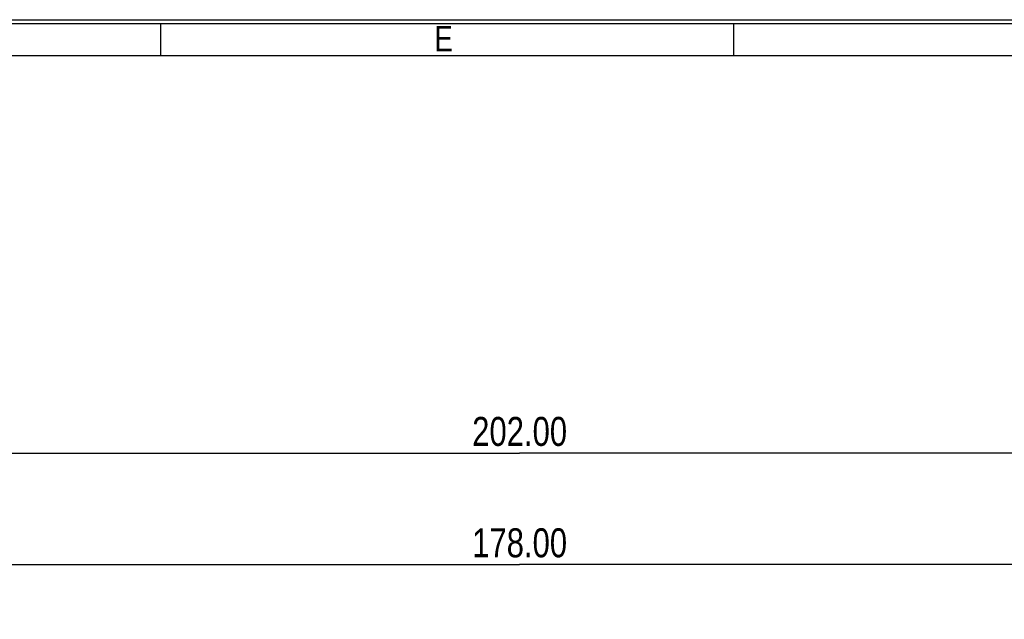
# Model space of a CAD drawing. Header units: millimetres. Extents: x 0 to 420, y 0 to 297.
# Tile 11 of 13: x 161 to 246, y 245 to 297. Entities that reach past the tile are written whole.
import ezdxf

# ---------------------------------------------------------------- set-up
doc = ezdxf.new("R2010")
doc.units = ezdxf.units.MM
doc.header["$LTSCALE"] = 23.1
doc.layers.get('0').update_dxf_attribs({"linetype": 'CONTINUOUS'})
doc.styles.get("Standard").update_dxf_attribs({"font": 'txt', "width": 0.8})
doc.dimstyles.new('DIMSTYLE_2', dxfattribs={"dimtxt": 2.5, "dimasz": 2.5, "dimexe": 1, "dimexo": 1, "dimtad": 1, "dimzin": 0, "dimdsep": 46, "dimtxsty": 'STANDARD', "dimblk": '_FILLED', "dimblk1": '_FILLED', "dimblk2": '_FILLED', "dimcen": 0.09, "dimadec": 0, "dimazin": 0, "dimtp": 0.5, "dimtm": 0.5, "dimtfac": 1, "dimtofl": 0, "dimtmove": 0, "dimatfit": 3, "dimldrblk": '_FILLED', "dimfxl": 1, "dimtolj": 1, "dimtzin": 0, "dimarcsym": 0})

# ---------------------------------------------------------------- blocks, each defined once
blk = doc.blocks.new('_FILLED')
at = {"color": 0, "linetype": 'BYBLOCK'}
blk.add_solid([(0, 0), (-1, 0.14), (-1, -0.14)], dxfattribs=at)
blk = doc.blocks.new('*D1')
at = {"color": 2, "linetype": 'CONTINUOUS'}
for p, q in [((102.999, 225.828), (102.999, 260.647)), ((304.999, 225.828), (304.999, 260.647)), ((102.999, 259.647), (203.999, 259.647)), ((304.999, 259.647), (203.999, 259.647))]:
    blk.add_line(p, q, dxfattribs=at)
at = {"color": 2, "linetype": 'CONTINUOUS', "xscale": 2.5, "yscale": 2.5, "zscale": 2.5, "rotation": 180}
blk.add_blockref('_FILLED', (102.999, 259.647), dxfattribs=at)
at = {"color": 2, "linetype": 'CONTINUOUS', "xscale": 2.5, "yscale": 2.5, "zscale": 2.5}
blk.add_blockref('_FILLED', (304.999, 259.647), dxfattribs=at)
at = {"color": 2, "linetype": 'CONTINUOUS', "insert": (203.999, 262.772), "char_height": 2.5, "width": 12, "attachment_point": 2, "line_spacing_factor": 0.9}
blk.add_mtext('202.00', dxfattribs=at)
blk = doc.blocks.new('*D13')
at = {"color": 2, "linetype": 'CONTINUOUS'}
for p, q in [((114.999, 219.395), (114.999, 251.051)), ((292.999, 219.395), (292.999, 251.051)), ((114.999, 250.051), (203.999, 250.051)), ((292.999, 250.051), (203.999, 250.051))]:
    blk.add_line(p, q, dxfattribs=at)
at = {"color": 2, "linetype": 'CONTINUOUS', "xscale": 2.5, "yscale": 2.5, "zscale": 2.5, "rotation": 180}
blk.add_blockref('_FILLED', (114.999, 250.051), dxfattribs=at)
at = {"color": 2, "linetype": 'CONTINUOUS', "xscale": 2.5, "yscale": 2.5, "zscale": 2.5}
blk.add_blockref('_FILLED', (292.999, 250.051), dxfattribs=at)
at = {"color": 2, "linetype": 'CONTINUOUS', "insert": (203.999, 253.176), "char_height": 2.5, "width": 12, "attachment_point": 2, "line_spacing_factor": 0.9}
blk.add_mtext('178.00', dxfattribs=at)

msp = doc.modelspace()

# ---------------------------------------------------------------- linework, layer by layer
at = {"color": 7, "linetype": 'CONTINUOUS', "true_color": 0xf5f5f5}
for p, q in [((0, 297), (420, 297)), ((0.038, 296.671), (419.978, 296.671)), ((173.05, 296.671), (173.05, 293.928)), ((222.436, 296.671), (222.436, 293.928)), ((2.782, 293.928), (417.234, 293.928))]:
    msp.add_line(p, q, dxfattribs=at)

# ---------------------------------------------------------------- texts
at = {"color": 7, "linetype": 'CONTINUOUS', "true_color": 0xf5f5f5, "insert": (196.663, 296.467), "char_height": 2.19491, "width": 1.75593, "attachment_point": 1, "line_spacing_factor": 0.9}
msp.add_mtext('\\Q0.000018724;E', dxfattribs=at)

# ---------------------------------------------------------------- dimensions: what is measured, and where the dimension line sits
at = {"color": 2, "linetype": 'CONTINUOUS'}
for base, p1, p2, picture, middle in [((304.999, 259.647), (102.999, 224.828), (304.999, 224.828), '*D1', (203.999, 259.647)), ((292.999, 250.051), (114.999, 218.395), (292.999, 218.395), '*D13', (203.999, 250.051))]:
    dim = msp.add_linear_dim(base=base, p1=p1, p2=p2, dimstyle='DIMSTYLE_2', dxfattribs=at)
    dim.commit()
    dim.dimension.update_dxf_attribs({"geometry": picture, "text_midpoint": middle, "dimtype": 160})

doc.saveas('drawing.dxf')
